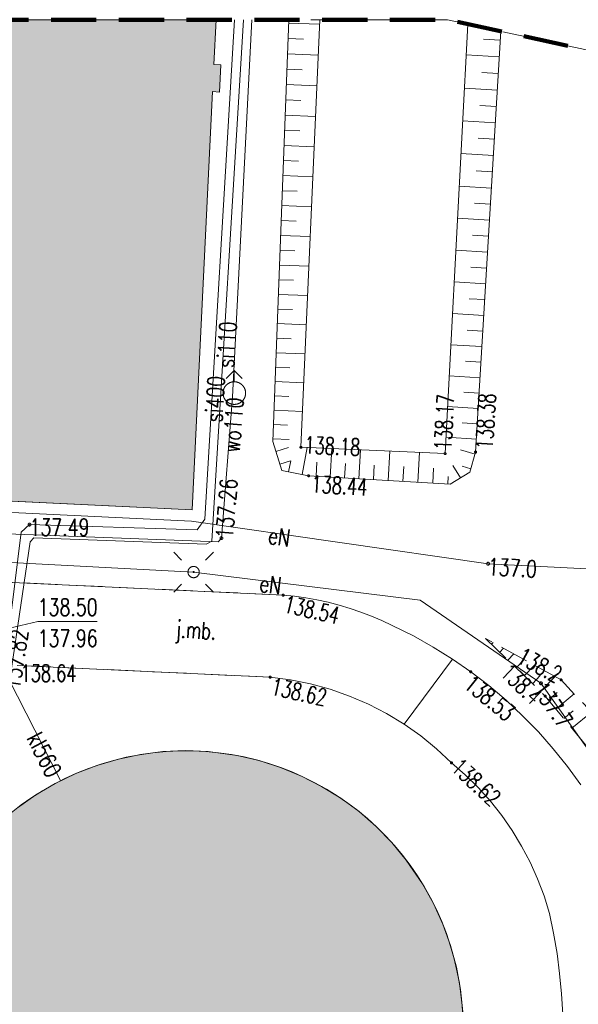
# Model space of a CAD drawing. Header units: centimetres. Extents: x -29333 to 403204, y -464147 to 16641.
# Tile 110 of 134: x 61151 to 63623, y 1349 to 5706. Entities that reach past the tile are written whole.
import ezdxf
from ezdxf.xclip import XClip

# ---------------------------------------------------------------- set-up
doc = ezdxf.new("R2010")
doc.units = ezdxf.units.CM
doc.header["$MEASUREMENT"] = 0
doc.header["$XCLIPFRAME"] = 0
for name, pattern in [('1_OTKJ', [200, 150, -50]), ('1_OTRK', [175, 125, -50]), ('1_OTRKG', [175, 125, -50]), ('4', [250, 150, -100]), ('Przerywana BARDZO długa', [300, 200, -100])]:
    doc.linetypes.add(name, pattern=pattern)
for name, color, linetype in [('2010 Mlawa_628_1_mdcp_plus_zakres obcięta_13_BLOKADA_L_0', 7, 'Continuous'), ('2010 Mlawa_628_1_mdcp_plus_zakres obcięta_13_EGBB_L_0', 7, 'Continuous'), ('2010 Mlawa_628_1_mdcp_plus_zakres obcięta_13_OTK_E_T_0', 7, 'Continuous'), ('2010 Mlawa_628_1_mdcp_plus_zakres obcięta_13_OTK_L_0', 7, 'Continuous'), ('2010 Mlawa_628_1_mdcp_plus_zakres obcięta_13_OTK_L_1', 7, 'Continuous'), ('2010 Mlawa_628_1_mdcp_plus_zakres obcięta_13_OTR_L_0', 7, 'Continuous'), ('2010 Mlawa_628_1_mdcp_plus_zakres obcięta_13_OTR_L_1', 7, 'Continuous'), ('2010 Mlawa_628_1_mdcp_plus_zakres obcięta_13_OTR_T_0', 7, 'Continuous'), ('2010 Mlawa_628_1_mdcp_plus_zakres obcięta_13_OTR_T_1', 7, 'Continuous'), ('2010 Mlawa_628_1_mdcp_plus_zakres obcięta_13_SUE_T_3', 7, 'Continuous'), ('2010 Mlawa_628_1_mdcp_plus_zakres obcięta_13_SUEP_E_T_0', 7, 'Continuous'), ('2010 Mlawa_628_1_mdcp_plus_zakres obcięta_13_SUEP_L_0', 7, 'Continuous'), ('2010 Mlawa_628_1_mdcp_plus_zakres obcięta_13_SUER_T_0', 7, 'Continuous'), ('2010 Mlawa_628_1_mdcp_plus_zakres obcięta_13_SUKP_E_T_0', 7, 'Continuous'), ('2010 Mlawa_628_1_mdcp_plus_zakres obcięta_13_SUKP_L_0', 7, 'Continuous'), ('2010 Mlawa_628_1_mdcp_plus_zakres obcięta_13_SUKR_T_0', 7, 'Continuous'), ('2010 Mlawa_628_1_mdcp_plus_zakres obcięta_13_SUSP_E_T_0', 7, 'Continuous'), ('2010 Mlawa_628_1_mdcp_plus_zakres obcięta_13_SUSP_L_0', 7, 'Continuous'), ('2010 Mlawa_628_1_mdcp_plus_zakres obcięta_13_SUSR_T_0', 7, 'Continuous'), ('2010 Mlawa_628_1_mdcp_plus_zakres obcięta_13_SUW_T_2', 7, 'Continuous'), ('2010 Mlawa_628_1_mdcp_plus_zakres obcięta_13_SUWP_E_T_0', 7, 'Continuous'), ('2010 Mlawa_628_1_mdcp_plus_zakres obcięta_13_SUWP_L_0', 7, 'Continuous'), ('2010 Mlawa_628_1_mdcp_plus_zakres obcięta_13_SUWR_T_0', 7, 'Continuous'), ('MAPA MDCP', 7, 'Continuous'), ('PZT NOWE PAB', 7, 'Continuous')]:
    doc.layers.add(name, color=color, linetype=linetype)
doc.styles.add('GENERATED_STYLE_2', font='Simplex.shx')

# ---------------------------------------------------------------- blocks, each defined once
blk = doc.blocks.new('Rysunek_4_13', base_point=(-745725621.2, -588524063.1))
at = {"layer": '2010 Mlawa_628_1_mdcp_plus_zakres obcięta_13_BLOKADA_L_0', "color": 7, "linetype": '4', "lineweight": 18}
for p, q in [((51689.8, 5705.9), (63044.8, 5705.9)), ((63044.8, 5705.9), (71434.8, 3877.9))]:
    blk.add_line(p, q, dxfattribs=at)
at = {"layer": '2010 Mlawa_628_1_mdcp_plus_zakres obcięta_13_EGBB_L_0', "color": 7, "linetype": 'Continuous', "lineweight": 18}
for p, q in [((62010.8, 5507.9), (62020.7, 5705.9)), ((62040.8, 5505.9), (62010.8, 5507.9)), ((62034.8, 5385.9), (62040.8, 5505.9)), ((61913.8, 3536.9), (62004.8, 5387.9)), ((62004.8, 5387.9), (62034.8, 5385.9)), ((60896.8, 3585.9), (61913.8, 3536.9)), ((61685.9, 2455.2), (61588, 2434.8)), ((61785.1, 2467.5), (61685.9, 2455.2)), ((61885, 2471.8), (61785.1, 2467.5)), ((61984.8, 2467.9), (61885, 2471.8)), ((62113.1, 2450.4), (61984.8, 2467.9)), ((62210.4, 2427.8), (62113.1, 2450.4)), ((61492.1, 2406.5), (61398.9, 2370.4)), ((61588, 2434.8), (61492.1, 2406.5)), ((62305.6, 2397.3), (62210.4, 2427.8)), ((62398.1, 2359.2), (62305.6, 2397.3)), ((61398.9, 2370.4), (61308.8, 2326.9)), ((62487.1, 2313.7), (62398.1, 2359.2)), ((61308.8, 2326.9), (61222.7, 2276.3)), ((62572.2, 2261.2), (62487.1, 2313.7)), ((61222.7, 2276.3), (61140.9, 2218.7)), ((62652.7, 2201.9), (62572.2, 2261.2)), ((62728.1, 2136.3), (62652.7, 2201.9)), ((62798, 2064.8), (62728.1, 2136.3)), ((62861.8, 1987.9), (62798, 2064.8)), ((62934, 1882.8), (62861.8, 1987.9)), ((62982.6, 1795.4), (62934, 1882.8)), ((63024, 1704.4), (62982.6, 1795.4)), ((63057.7, 1610.3), (63024, 1704.4)), ((63083.7, 1513.8), (63057.7, 1610.3)), ((63101.7, 1415.4), (63083.7, 1513.8)), ((63111.6, 1315.9), (63101.7, 1415.4))]:
    blk.add_line(p, q, dxfattribs=at)
at = {"layer": '2010 Mlawa_628_1_mdcp_plus_zakres obcięta_13_OTK_L_0', "color": 7, "linetype": '1_OTKJ', "lineweight": 18}
for p, q in [((62316.8, 3159.9), (58980.8, 3316.9)), ((62367, 3154.9), (62316.8, 3159.9)), ((62417, 3147.9), (62367, 3154.9)), ((62466.6, 3139.1), (62417, 3147.9)), ((62515.9, 3128.4), (62466.6, 3139.1)), ((62564.7, 3115.8), (62515.9, 3128.4)), ((62613, 3101.4), (62564.7, 3115.8)), ((62660.8, 3085.2), (62613, 3101.4)), ((62707.9, 3067.2), (62660.8, 3085.2)), ((62754.2, 3047.4), (62707.9, 3067.2)), ((62799.8, 3025.9), (62754.2, 3047.4)), ((62893.8, 2979.1), (62799.8, 3025.9)), ((62981, 2930.2), (62893.8, 2979.1)), ((63065.8, 2877.2), (62981, 2930.2)), ((63147.9, 2820.2), (63065.8, 2877.2)), ((61139.8, 2848.9), (62259.8, 2796.9)), ((62259.8, 2796.9), (62349.6, 2785.2)), ((63227.2, 2759.3), (63147.9, 2820.2)), ((62349.6, 2785.2), (62438.3, 2767.4)), ((62438.3, 2767.4), (62525.5, 2743.4)), ((63303.5, 2694.6), (63227.2, 2759.3)), ((62525.5, 2743.4), (62610.9, 2713.5)), ((62610.9, 2713.5), (62694, 2677.6)), ((62694, 2677.6), (62774.5, 2636.2)), ((63376.6, 2626.4), (63303.5, 2694.6)), ((62774.5, 2636.2), (62851.8, 2589.2)), ((63446.3, 2554.7), (63376.6, 2626.4)), ((62851.8, 2589.2), (62925.7, 2537)), ((62925.7, 2537), (62995.9, 2479.8)), ((63512.5, 2479.8), (63446.3, 2554.7)), ((62995.9, 2479.8), (63061.8, 2417.9)), ((63575.1, 2401.8), (63512.5, 2479.8)), ((63061.8, 2417.9), (63122.7, 2364.8)), ((63633.8, 2320.9), (63575.1, 2401.8)), ((63122.7, 2364.8), (63180.1, 2308.1)), ((63180.1, 2308.1), (63234, 2248)), ((63234, 2248), (63284.1, 2184.6)), ((63284.1, 2184.6), (63330.2, 2118.4)), ((63330.2, 2118.4), (63372.2, 2049.4)), ((63372.2, 2049.4), (63409.9, 1978)), ((63409.9, 1978), (63443.1, 1904.5)), ((63443.1, 1904.5), (63471.8, 1829)), ((63471.8, 1829), (63495.8, 1751.9)), ((63495.8, 1751.9), (63514, 1663.6)), ((63514, 1663.6), (63528.9, 1574.7)), ((63528.9, 1574.7), (63540.6, 1485.3)), ((63540.6, 1485.3), (63549.1, 1395.5)), ((63549.1, 1395.5), (63554.4, 1305.5))]:
    blk.add_line(p, q, dxfattribs=at)
at = {"layer": '2010 Mlawa_628_1_mdcp_plus_zakres obcięta_13_OTK_L_0', "color": 7, "linetype": 'Continuous', "lineweight": 18}
blk.add_line((63065.8, 2877.2), (62851.8, 2589.2), dxfattribs=at)
at = {"layer": '2010 Mlawa_628_1_mdcp_plus_zakres obcięta_13_OTK_L_1', "color": 7, "linetype": 'Continuous', "lineweight": 18}
for p, q in [((62316.8, 3159.9), (58980.8, 3316.9)), ((62367, 3154.9), (62316.8, 3159.9)), ((62417, 3147.9), (62367, 3154.9)), ((62466.6, 3139.1), (62417, 3147.9)), ((62515.9, 3128.4), (62466.6, 3139.1)), ((62564.7, 3115.8), (62515.9, 3128.4)), ((62613, 3101.4), (62564.7, 3115.8)), ((62660.8, 3085.2), (62613, 3101.4)), ((62707.9, 3067.2), (62660.8, 3085.2)), ((62754.2, 3047.4), (62707.9, 3067.2)), ((62799.8, 3025.9), (62754.2, 3047.4)), ((62893.8, 2979.1), (62799.8, 3025.9)), ((62981, 2930.2), (62893.8, 2979.1)), ((63065.8, 2877.2), (62981, 2930.2)), ((63147.9, 2820.2), (63065.8, 2877.2)), ((62259.8, 2796.9), (61139.8, 2848.9)), ((62349.6, 2785.2), (62259.8, 2796.9)), ((63227.2, 2759.3), (63147.9, 2820.2)), ((62438.3, 2767.4), (62349.6, 2785.2)), ((62525.5, 2743.4), (62438.3, 2767.4)), ((63303.5, 2694.6), (63227.2, 2759.3)), ((62610.9, 2713.5), (62525.5, 2743.4)), ((62694, 2677.6), (62610.9, 2713.5)), ((62774.5, 2636.2), (62694, 2677.6)), ((63376.6, 2626.4), (63303.5, 2694.6)), ((62851.8, 2589.2), (62774.5, 2636.2)), ((63446.3, 2554.7), (63376.6, 2626.4)), ((62925.7, 2537), (62851.8, 2589.2)), ((62995.9, 2479.8), (62925.7, 2537)), ((63512.5, 2479.8), (63446.3, 2554.7)), ((63061.8, 2417.9), (62995.9, 2479.8)), ((63575.1, 2401.8), (63512.5, 2479.8)), ((63122.7, 2364.8), (63061.8, 2417.9)), ((63633.8, 2320.9), (63575.1, 2401.8)), ((63180.1, 2308.1), (63122.7, 2364.8)), ((63234, 2248), (63180.1, 2308.1)), ((63284.1, 2184.6), (63234, 2248)), ((63330.2, 2118.4), (63284.1, 2184.6)), ((63372.2, 2049.4), (63330.2, 2118.4)), ((63409.9, 1978), (63372.2, 2049.4)), ((63443.1, 1904.5), (63409.9, 1978)), ((63471.8, 1829), (63443.1, 1904.5)), ((63495.8, 1751.9), (63471.8, 1829)), ((63514, 1663.6), (63495.8, 1751.9)), ((63528.9, 1574.7), (63514, 1663.6)), ((63540.6, 1485.3), (63528.9, 1574.7)), ((63549.1, 1395.5), (63540.6, 1485.3)), ((63554.4, 1305.5), (63549.1, 1395.5))]:
    blk.add_line(p, q, dxfattribs=at)
at = {"layer": '2010 Mlawa_628_1_mdcp_plus_zakres obcięta_13_OTR_L_0', "color": 7, "linetype": 'Continuous', "lineweight": 18}
for p, q in [((62341.6, 5705.9), (62270.8, 3838.9)), ((62341.1, 5691.2), (62478.5, 5686)), ((62395.8, 3813.9), (62479.4, 5705.9)), ((63133.9, 5686.5), (63033.8, 3785.9)), ((62338.5, 5622.7), (62407, 5620.1)), ((63168.8, 3792.9), (63280.4, 5654.6)), ((63278, 5614.9), (63204.3, 5619.3)), ((62335.9, 5554.4), (62472.5, 5549.2)), ((63273.6, 5541.2), (63126.8, 5550)), ((62333.3, 5486.4), (62401.4, 5483.8)), ((63269.2, 5467.8), (63196.1, 5472.2)), ((62330.7, 5418.5), (62466.5, 5413.4)), ((63264.8, 5394.6), (63119, 5403.3)), ((62328.2, 5350.9), (62395.8, 5348.3)), ((63260.5, 5321.7), (63187.8, 5326.1)), ((62325.6, 5283.4), (62460.5, 5278.3)), ((63256.1, 5249.1), (63111.4, 5257.7)), ((62323.1, 5216.2), (62390.3, 5213.6)), ((62320.5, 5149.2), (62454.6, 5144.1)), ((63251.8, 5176.7), (63179.7, 5181)), ((63247.5, 5104.6), (63103.7, 5113.2)), ((62318, 5082.4), (62384.8, 5079.8)), ((62315.5, 5015.8), (62448.7, 5010.7)), ((63243.1, 5032.7), (63171.6, 5037)), ((63238.9, 4961.1), (63096.2, 4969.7)), ((62313, 4949.4), (62379.4, 4946.9)), ((62310.4, 4883.2), (62442.8, 4878.2)), ((63234.6, 4889.8), (63163.5, 4894.1)), ((62307.9, 4817.2), (62373.9, 4814.7)), ((63230.3, 4818.7), (63088.7, 4827.2)), ((62305.4, 4751.4), (62437, 4746.4)), ((63226.1, 4747.9), (63155.5, 4752.1)), ((62303, 4685.8), (62368.5, 4683.3)), ((63221.8, 4677.4), (63081.2, 4685.8)), ((62300.5, 4620.5), (62431.2, 4615.5)), ((63217.6, 4607.1), (63147.6, 4611.3)), ((62298, 4555.3), (62363.2, 4552.8)), ((63213.4, 4537), (63073.8, 4545.4)), ((62295.5, 4490.3), (62425.5, 4485.4)), ((63209.3, 4467.2), (63139.7, 4471.4)), ((62293.1, 4425.5), (62357.9, 4423.1)), ((63205.1, 4397.7), (63066.5, 4406)), ((62290.6, 4361), (62419.8, 4356.1)), ((63200.9, 4328.4), (63131.9, 4332.5)), ((62288.2, 4296.6), (62352.6, 4294.2)), ((62285.8, 4232.4), (62414.1, 4227.6)), ((63196.8, 4259.3), (63059.2, 4267.6)), ((63192.7, 4190.5), (63124.1, 4194.6)), ((62283.3, 4168.5), (62347.3, 4166)), ((62280.9, 4104.7), (62408.5, 4099.9)), ((63188.6, 4122), (63052, 4130.2)), ((63184.5, 4053.7), (63116.4, 4057.8)), ((62278.5, 4041.1), (62342.1, 4038.7)), ((62276.1, 3977.7), (62402.9, 3972.9)), ((63180.4, 3985.6), (63044.8, 3993.8)), ((63176.3, 3917.8), (63108.8, 3921.9)), ((62273.7, 3914.6), (62336.9, 3912.2)), ((62270.8, 3838.9), (62311.8, 3710.9)), ((62271.3, 3851.5), (62343.2, 3848.8)), ((63172.3, 3850.3), (63037.7, 3858.4)), ((62284.9, 3795.1), (62340.7, 3813)), ((63033.8, 3785.9), (62395.8, 3813.9)), ((62400.7, 3693.6), (62423.9, 3812.7)), ((62525.4, 3682.3), (62532.8, 3807.9)), ((62652.4, 3674.8), (62660, 3802.3)), ((62781.5, 3667.1), (62789.1, 3796.7)), ((62912.5, 3659.4), (62920.3, 3790.9)), ((63166.1, 3783.4), (63101.5, 3802.2)), ((63142.8, 3703.9), (63168.8, 3792.9)), ((62302.9, 3738.8), (62350, 3753.9)), ((62341.1, 3705.2), (62350.8, 3754.7)), ((62462.5, 3686), (62466.2, 3748.3)), ((62311.8, 3710.9), (62429.8, 3687.9)), ((62588.7, 3678.5), (62592.4, 3741.8)), ((62716.7, 3671), (62720.5, 3735.2)), ((62846.7, 3663.3), (62850.6, 3728.5)), ((62978.7, 3655.5), (62982.7, 3721.7)), ((63055.8, 3650.9), (63142.8, 3703.9)), ((63101.4, 3678.7), (63068.1, 3733.3)), ((63147.2, 3718.8), (63108.8, 3730)), ((62429.8, 3687.9), (63055.8, 3650.9)), ((63045.3, 3651.5), (63047.3, 3685.4))]:
    blk.add_line(p, q, dxfattribs=at)
at = {"layer": '2010 Mlawa_628_1_mdcp_plus_zakres obcięta_13_OTR_L_1', "color": 7, "linetype": '1_OTRK', "lineweight": 18}
for p, q in [((63546.8, 2784.9), (63212.8, 2967.9)), ((63846.8, 2465.9), (63546.8, 2784.9))]:
    blk.add_line(p, q, dxfattribs=at)
at = {"layer": '2010 Mlawa_628_1_mdcp_plus_zakres obcięta_13_OTR_L_1', "color": 7, "linetype": '1_OTRKG', "lineweight": 18}
for p, q in [((63212.8, 2967.9), (63476.8, 2712.9)), ((63476.8, 2712.9), (63743.8, 2390.9))]:
    blk.add_line(p, q, dxfattribs=at)
at = {"layer": '2010 Mlawa_628_1_mdcp_plus_zakres obcięta_13_OTR_L_1', "color": 7, "linetype": 'Continuous', "lineweight": 18}
for p, q in [((63239.3, 2942.4), (63246.3, 2949.6)), ((63275.4, 2907.5), (63291.9, 2924.6)), ((63311.5, 2872.6), (63337.6, 2899.6)), ((63347.6, 2837.7), (63382.5, 2873.8)), ((63383.7, 2802.8), (63428.9, 2849.6)), ((63419.9, 2768), (63454.7, 2804.1)), ((63456, 2733.1), (63520.2, 2799.5)), ((63490.8, 2696), (63530.1, 2728.6)), ((63524.4, 2655.6), (63605.4, 2722.7)), ((63559.1, 2613.8), (63600.8, 2648.4)), ((63594.8, 2570.6), (63681.1, 2642.2))]:
    blk.add_line(p, q, dxfattribs=at)
at = {"layer": '2010 Mlawa_628_1_mdcp_plus_zakres obcięta_13_OTR_T_0', "color": 7, "linetype": 'Continuous', "lineweight": 18}
for centre in [(62395.8, 3813.9), (63033.8, 3785.9), (63168.8, 3792.9), (62429.8, 3687.9), (62316.8, 3159.9), (62259.8, 2796.9), (63146.8, 2820.9), (63061.8, 2417.9)]:
    blk.add_circle(centre, 4.5, dxfattribs=at)
at = {"layer": '2010 Mlawa_628_1_mdcp_plus_zakres obcięta_13_OTR_T_1', "color": 7, "linetype": 'Continuous', "lineweight": 18}
for centre in [(63546.8, 2784.9), (63476.8, 2712.9)]:
    blk.add_circle(centre, 4.5, dxfattribs=at)
at = {"layer": '2010 Mlawa_628_1_mdcp_plus_zakres obcięta_13_SUE_T_3', "color": 7, "linetype": 'Continuous', "lineweight": 18}
for p, q in [((61867.8, 3315), (61832.5, 3350.3)), ((61973.9, 3315), (62009.2, 3350.3)), ((61867.8, 3208.9), (61832.5, 3173.5)), ((61973.9, 3208.9), (62009.2, 3173.5))]:
    blk.add_line(p, q, dxfattribs=at)
for radius in [25, 2.5]:
    blk.add_circle((61920.8, 3261.9), radius, dxfattribs=at)
at = {"layer": '2010 Mlawa_628_1_mdcp_plus_zakres obcięta_13_SUEP_L_0', "color": 1, "linetype": 'Continuous', "lineweight": 18}
for p, q in [((61911.4, 3487), (60894.9, 3536)), ((63223.8, 3298.9), (61911.4, 3487)), ((61920.8, 3261.9), (60976.8, 3310.9)), ((63979.8, 3258.9), (63223.8, 3298.9)), ((62923.8, 3136.9), (61920.8, 3261.9)), ((63457.8, 2769.9), (62923.8, 3136.9)), ((63890.8, 2158.9), (63457.8, 2769.9))]:
    blk.add_line(p, q, dxfattribs=at)
at = {"layer": '2010 Mlawa_628_1_mdcp_plus_zakres obcięta_13_SUER_T_0', "color": 1, "linetype": 'Continuous', "lineweight": 18}
for centre in [(63223.8, 3298.9), (63457.8, 2769.9)]:
    blk.add_circle(centre, 6.25, dxfattribs=at)
at = {"layer": '2010 Mlawa_628_1_mdcp_plus_zakres obcięta_13_SUKP_L_0', "color": 36, "linetype": 'Continuous', "lineweight": 18, "true_color": 0x803300}
blk.add_line((61066.8, 2859.9), (61331.8, 2339.9), dxfattribs=at)
at = {"layer": '2010 Mlawa_628_1_mdcp_plus_zakres obcięta_13_SUKR_T_0', "color": 36, "linetype": 'Continuous', "lineweight": 18, "true_color": 0x803300}
for p, q in [((60766.8, 2932.9), (61230.8, 3042.9)), ((61230.8, 3042.9), (61494.1, 3042.9))]:
    blk.add_line(p, q, dxfattribs=at)
at = {"layer": '2010 Mlawa_628_1_mdcp_plus_zakres obcięta_13_SUSP_L_0', "color": 7, "linetype": 'Continuous', "lineweight": 18}
for p, q in [((62102.1, 5705.9), (61970.8, 3495.9)), ((62141.2, 5705.9), (62000.8, 3398.9)), ((61970.8, 3495.9), (61936.8, 3448.9)), ((61194.8, 3471.9), (61157.8, 3437.9)), ((61936.8, 3448.9), (61194.8, 3471.9)), ((61157.8, 3437.9), (61068.8, 2721.9)), ((61213.8, 3412.9), (61196.8, 3395.9)), ((61976.8, 3384.9), (61213.8, 3412.9)), ((62000.8, 3398.9), (61976.8, 3384.9)), ((61196.8, 3395.9), (61101.8, 2745.9))]:
    blk.add_line(p, q, dxfattribs=at)
at = {"layer": '2010 Mlawa_628_1_mdcp_plus_zakres obcięta_13_SUSR_T_0', "color": 7, "linetype": 'Continuous', "lineweight": 18}
blk.add_circle((61194.8, 3471.9), 6.25, dxfattribs=at)
at = {"layer": '2010 Mlawa_628_1_mdcp_plus_zakres obcięta_13_SUW_T_2', "color": 5, "linetype": 'Continuous', "lineweight": 18}
for p, q in [((62100.8, 4153.9), (62065.5, 4118.6)), ((62100.8, 4153.9), (62136.2, 4118.6)), ((62100.8, 4103.9), (62100.8, 4153.9))]:
    blk.add_line(p, q, dxfattribs=at)
blk.add_circle((62100.8, 4053.9), 50, dxfattribs=at)
at = {"layer": '2010 Mlawa_628_1_mdcp_plus_zakres obcięta_13_SUWP_L_0', "color": 5, "linetype": 'Continuous', "lineweight": 18}
for p, q in [((62177.9, 5705.9), (62092.8, 4036.9)), ((62092.8, 4036.9), (62043.8, 3411.9)), ((62028.8, 3395.9), (61045.8, 3432.9)), ((62043.8, 3411.9), (62028.8, 3395.9))]:
    blk.add_line(p, q, dxfattribs=at)
at = {"layer": '2010 Mlawa_628_1_mdcp_plus_zakres obcięta_13_SUWR_T_0', "color": 5, "linetype": 'Continuous', "lineweight": 18}
blk.add_circle((62043.8, 3411.9), 6.25, dxfattribs=at)
at = {"layer": '2010 Mlawa_628_1_mdcp_plus_zakres obcięta_13_OTK_E_T_0', "color": 7, "linetype": 'Continuous', "lineweight": 18, "insert": (61842.2, 2998.7), "char_height": 75, "attachment_point": 4, "rotation": 356.35, "style": 'GENERATED_STYLE_2'}
blk.add_mtext('\\A1;{\\W0.700000x;\\pql;\\FSimplex.shx;j.mb.}', dxfattribs=at)
at = {"layer": '2010 Mlawa_628_1_mdcp_plus_zakres obcięta_13_OTR_T_0', "color": 7, "linetype": 'Continuous', "lineweight": 18, "char_height": 75, "style": 'GENERATED_STYLE_2'}
for s, insert, attachment_point, rotation in [('\\A1;{\\W0.700000x;\\pql;\\FSimplex.shx;138.17}', (63060.6, 3799.5), 7, 86.9853), ('\\A1;{\\W0.700000x;\\pql;\\FSimplex.shx;138.38}', (63168.9, 3807.9), 1, 86.5705), ('\\A1;{\\W0.700000x;\\pql;\\FSimplex.shx;138.18}', (62409.7, 3787.3), 7, 357.4871), ('\\A1;{\\W0.700000x;\\pql;\\FSimplex.shx;138.44}', (62445, 3689.7), 1, 356.6175), ('\\A1;{\\W0.700000x;\\pql;\\FSimplex.shx;138.54}', (62332.1, 3159.2), 1, 347.15), ('\\A1;{\\W0.700000x;\\pql;\\FSimplex.shx;138.62}', (62274.7, 2794.5), 1, 347.55), ('\\A1;{\\W0.700000x;\\pql;\\FSimplex.shx;138.53}', (63159, 2812.1), 1, 320.78), ('\\A1;{\\W0.700000x;\\pql;\\FSimplex.shx;138.62}', (63055.1, 2388.6), 7, 317.1)]:
    blk.add_mtext(s, dxfattribs=dict(at, insert=insert, attachment_point=attachment_point, rotation=rotation))
at = {"layer": '2010 Mlawa_628_1_mdcp_plus_zakres obcięta_13_OTR_T_0', "color": 7, "linetype": 'Continuous', "lineweight": 18, "insert": (61154.8, 2851.6), "char_height": 75, "attachment_point": 1, "style": 'GENERATED_STYLE_2'}
blk.add_mtext('\\A1;{\\W0.700000x;\\pql;\\FSimplex.shx;138.64}', dxfattribs=at)
at = {"layer": '2010 Mlawa_628_1_mdcp_plus_zakres obcięta_13_OTR_T_1', "color": 7, "linetype": 'Continuous', "lineweight": 18, "char_height": 75, "style": 'GENERATED_STYLE_2'}
for s, insert, attachment_point, rotation in [('\\A1;{\\W0.700000x;\\pql;\\FSimplex.shx;138.2}', (63346.2, 2865.2), 7, 331.2815), ('\\A1;{\\W0.700000x;\\pql;\\FSimplex.shx;138.4}', (63324.4, 2863.9), 1, 315.9935)]:
    blk.add_mtext(s, dxfattribs=dict(at, insert=insert, attachment_point=attachment_point, rotation=rotation))
at = {"layer": '2010 Mlawa_628_1_mdcp_plus_zakres obcięta_13_SUEP_E_T_0', "color": 1, "linetype": 'Continuous', "lineweight": 18, "char_height": 75, "style": 'GENERATED_STYLE_2'}
for s, insert, attachment_point, rotation in [('\\A1;{\\W0.750000x;\\pqc;\\FSimplex.shx;eN}', (62300.1, 3418.3), 5, 351.8457), ('\\A1;{\\W0.750000x;\\pql;\\FSimplex.shx;eN}', (62213.3, 3212.5), 4, 352.8961)]:
    blk.add_mtext(s, dxfattribs=dict(at, insert=insert, attachment_point=attachment_point, rotation=rotation))
at = {"layer": '2010 Mlawa_628_1_mdcp_plus_zakres obcięta_13_SUER_T_0', "color": 1, "linetype": 'Continuous', "lineweight": 18, "char_height": 75, "attachment_point": 4, "style": 'GENERATED_STYLE_2'}
for s, insert, rotation in [('\\A1;{\\W0.750000x;\\pql;\\FSimplex.shx;137.0}', (63223.2, 3286.3), 356.9713), ('\\A1;{\\W0.750000x;\\pql;\\FSimplex.shx;137.7}', (63447.6, 2762.6), 305.3242)]:
    blk.add_mtext(s, dxfattribs=dict(at, insert=insert, rotation=rotation))
at = {"layer": '2010 Mlawa_628_1_mdcp_plus_zakres obcięta_13_SUKP_E_T_0', "color": 36, "linetype": 'Continuous', "lineweight": 18, "true_color": 0x803300, "insert": (61259.6, 2454.2), "char_height": 75, "attachment_point": 5, "rotation": 297.0041, "style": 'GENERATED_STYLE_2'}
blk.add_mtext('\\A1;{\\W0.750000x;\\pqc;\\FSimplex.shx;kl560}', dxfattribs=at)
at = {"layer": '2010 Mlawa_628_1_mdcp_plus_zakres obcięta_13_SUKR_T_0', "color": 36, "linetype": 'Continuous', "lineweight": 18, "true_color": 0x803300, "char_height": 75, "attachment_point": 1, "style": 'GENERATED_STYLE_2'}
for s, insert in [('\\A1;{\\W0.750000x;\\pql;\\FSimplex.shx;138.50}', (61230.8, 3143.8)), ('\\A1;{\\W0.750000x;\\pql;\\FSimplex.shx;137.96}', (61230.8, 3006.3))]:
    blk.add_mtext(s, dxfattribs=dict(at, insert=insert))
at = {"layer": '2010 Mlawa_628_1_mdcp_plus_zakres obcięta_13_SUSP_E_T_0', "color": 7, "linetype": 'Continuous', "lineweight": 18, "char_height": 75, "attachment_point": 4, "style": 'GENERATED_STYLE_2'}
for s, insert, rotation in [('\\A1;{\\W0.750000x;\\pql;\\FSimplex.shx;si110}', (62061.6, 4166.1), 86.5181), ('\\A1;{\\W0.750000x;\\pql;\\FSimplex.shx;si400}', (62009.7, 3925.2), 86.6008)]:
    blk.add_mtext(s, dxfattribs=dict(at, insert=insert, rotation=rotation))
at = {"layer": '2010 Mlawa_628_1_mdcp_plus_zakres obcięta_13_SUSR_T_0', "color": 7, "linetype": 'Continuous', "lineweight": 18, "insert": (61194.8, 3460.2), "char_height": 75, "attachment_point": 4, "style": 'GENERATED_STYLE_2'}
blk.add_mtext('\\A1;{\\W0.750000x;\\pql;\\FSimplex.shx;137.49}', dxfattribs=at)
at = {"layer": '2010 Mlawa_628_1_mdcp_plus_zakres obcięta_13_SUSR_T_0', "color": 7, "linetype": 'Continuous', "lineweight": 18, "insert": (61114.3, 2745.1), "char_height": 75, "attachment_point": 4, "rotation": 81.63, "style": 'GENERATED_STYLE_2'}
blk.add_mtext('\\A1;{\\W0.750000x;\\pql;\\FSimplex.shx;137.82}', dxfattribs=at)
at = {"layer": '2010 Mlawa_628_1_mdcp_plus_zakres obcięta_13_SUWP_E_T_0', "color": 5, "linetype": 'Continuous', "lineweight": 18, "insert": (62095.6, 3913), "char_height": 75, "attachment_point": 5, "rotation": 85.5172, "style": 'GENERATED_STYLE_2'}
blk.add_mtext('\\A1;{\\W0.750000x;\\pqc;\\FSimplex.shx;wo110}', dxfattribs=at)
at = {"layer": '2010 Mlawa_628_1_mdcp_plus_zakres obcięta_13_SUWR_T_0', "color": 5, "linetype": 'Continuous', "lineweight": 18, "insert": (62056.4, 3410.9), "char_height": 75, "attachment_point": 4, "rotation": 85.43, "style": 'GENERATED_STYLE_2'}
blk.add_mtext('\\A1;{\\W0.750000x;\\pql;\\FSimplex.shx;137.26}', dxfattribs=at)

msp = doc.modelspace()

# ---------------------------------------------------------------- hatches: boundary and pattern name
at = {"layer": 'PZT NOWE PAB', "linetype": 'Continuous', "lineweight": 0, "true_color": 0x4f4f4f, "transparency": 33554559}
for points in [[(59300.3, 5705.9), (59296.8, 5635.9), (59266.8, 5636.9), (59260.8, 5516.9), (59290.8, 5515.9), (59199.8, 3667.9), (60210.8, 3617.9), (60208.8, 3461.9), (60890.8, 3432.9), (60896.8, 3585.9), (61913.8, 3536.9), (62004.8, 5387.9), (62034.8, 5385.9), (62040.8, 5505.9), (62010.8, 5507.9), (62020.7, 5705.9)], [(60660.8, 1199.9, 0.161341), (60930.8, 476.9), (60832.8, 387.9), (60941.8, 265.9), (61037.8, 359.9, 0.737264), (63087.6, 1492.3, 0.919832)]]:
    msp.add_hatch(color=251, dxfattribs=at).paths.add_polyline_path(points)

# ---------------------------------------------------------------- linework, layer by layer
at = {"layer": 'PZT NOWE PAB', "color": 124, "linetype": 'Przerywana BARDZO długa', "lineweight": 200, "flags": 128}
msp.add_lwpolyline([(51689.8, 5705.9), (63044.8, 5705.9), (71434.8, 3877.9), (79469.8, 4744.9), (80481.8, -6650.1), (75075.8, -7063.1), (72357.8, -15719.1), (69521.8, -18554.1), (56553.8, -17624.1), (51967.8, 107.9), (51908.8, 48.9)], close=True, dxfattribs=at)
at = {"layer": 'PZT NOWE PAB', "color": 7, "linetype": 'Continuous', "lineweight": 13, "flags": 128}
msp.add_lwpolyline([(59300.3, 5705.9), (59296.8, 5635.9), (59266.8, 5636.9), (59260.8, 5516.9), (59290.8, 5515.9), (59199.8, 3667.9), (60210.8, 3617.9), (60208.8, 3461.9), (60890.8, 3432.9), (60896.8, 3585.9), (61913.8, 3536.9), (62004.8, 5387.9), (62034.8, 5385.9), (62040.8, 5505.9), (62010.8, 5507.9), (62020.7, 5705.9)], close=True, dxfattribs=at)
msp.add_lwpolyline([(60660.8, 1199.9, -0.919832), (63087.6, 1492.3, -0.737264), (61037.8, 359.9), (60941.8, 265.9), (60832.8, 387.9), (60930.8, 476.9, -0.161341)], format="xyb", close=True, dxfattribs=at)

# ---------------------------------------------------------------- block references
at = {"layer": 'MAPA MDCP', "color": 151, "linetype": 'Continuous', "lineweight": 13, "true_color": 0x80c2ff}
ref = msp.add_blockref('Rysunek_4_13', (-745725621.2, -588524063.1), dxfattribs=at)
XClip(ref).set_block_clipping_path([(51157.1316538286, -19056.0251476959), (81475.159538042, -19056.0251476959), (81475.1595380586, -2291.2859517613), (80094.3925547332, -2197.1288595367), (79656.9077541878, 2708.9656158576), (81475.1595380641, 3294.6233514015), (81475.1595380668, 5995.166576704), (79391.2894918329, 5995.1665766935), (79236.5670289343, 4736.0914165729), (78168.8180721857, 4617.3317406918), (77590.5687296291, 5995.1665766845), (53235.899278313, 5995.1665765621), (53338.1891512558, 5713.3646833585), (52818.3323959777, 5714.3082139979), (52685.4063431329, 5995.1665765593), (51157.1316537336, 5995.1665765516)])

doc.saveas('drawing.dxf')
